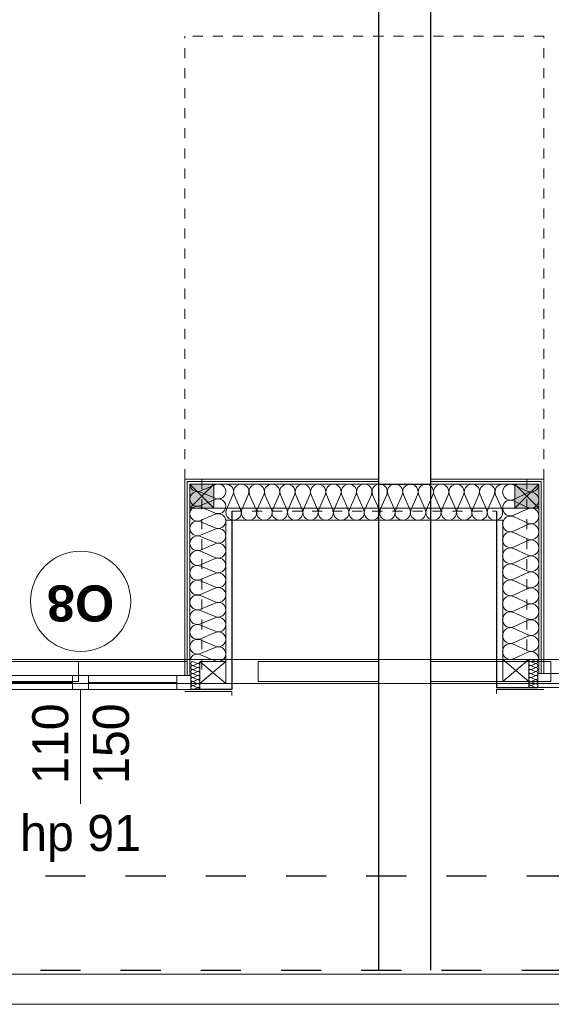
# Model space of a CAD drawing. Extents: x -251948 to -68259, y 37284 to 119967.
# Tile 8 of 41: x -120077 to -117426, y 47414 to 52325. Entities that reach past the tile are written whole.
import ezdxf

# ---------------------------------------------------------------- set-up
doc = ezdxf.new("R2010")
doc.units = 0
doc.header["$MEASUREMENT"] = 0
doc.linetypes.add('Hidden Line', pattern=[100, 50, -50])
doc.linetypes.add('Przerywana', pattern=[400, 200, -200])
doc.layers.add('Arch ocieplenie', color=7, linetype='Continuous')
doc.layers.add('Arch ściany działowe', color=7, linetype='Continuous')
for name, color, linetype, lineweight, true_color in [('Arch ocieplenie_Nr_Pióra__24', 7, 'Continuous', 13, 0x029e21), ('Arch okna_Nr_Pióra__82', 7, 'Continuous', 20, 0xaaaaaa), ('INWENT.ŚCIANY_Nr_Pióra__2', 7, 'Continuous', 13, 0x7f7f7f), ('Inwentaryzacja Konst._Nr_Pióra__3', 7, 'Continuous', 20, 0xff6600)]:
    doc.layers.add(name, color=color, linetype=linetype, lineweight=lineweight, true_color=true_color)
for name, color, linetype, lineweight in [('Arch opisy okien_Nr_Pióra__21', 7, 'Continuous', 13), ('Arch ściany działowe_Nr_Pióra__5', 7, 'Continuous', 13), ('INWENT DACH_Nr_Pióra__21', 7, 'Continuous', 13), ('INWENT ODWODNIENIE_Nr_Pióra__5', 7, 'Continuous', 13), ('INWENT OPISY_Nr_Pióra__21', 7, 'Continuous', 13), ('INWENT. OKNA_Nr_Pióra__21', 7, 'Continuous', 13), ('INWENT.ŚCIANY_Nr_Pióra__1', 7, 'Continuous', 25), ('INWENT.ŚCIANY_Nr_Pióra__20', 1, 'Continuous', 20)]:
    doc.layers.add(name, color=color, linetype=linetype, lineweight=lineweight)
doc.styles.add('GENERATED_STYLE_5', font='txt')
doc.styles.add('GENERATED_STYLE_6', font='arialbd.ttf')

# ---------------------------------------------------------------- blocks, each defined once
blk = doc.blocks.new('Ściana_81', base_point=(-119253.7, 50033.6))
at = {"layer": 'Arch ściany działowe_Nr_Pióra__5', "linetype": 'Continuous'}
for p, q in [((-119253.7, 50033.6), (-119253.7, 49053.6)), ((-119241.2, 49053.6), (-119241.2, 50021.1)), ((-119253.7, 49053.6), (-119241.2, 49053.6))]:
    blk.add_line(p, q, dxfattribs=at)
blk = doc.blocks.new('Ściana_82', base_point=(-119241.2, 50021.1))
at = {"layer": 'Arch ściany działowe_Nr_Pióra__5', "linetype": 'Continuous'}
for p, q in [((-119241.2, 50021.1), (-119241.2, 49053.6)), ((-119228.7, 49053.6), (-119228.7, 50008.6)), ((-119241.2, 49053.6), (-119228.7, 49053.6))]:
    blk.add_line(p, q, dxfattribs=at)
blk = doc.blocks.new('Ściana_83', base_point=(-117463.7, 50033.6))
at = {"layer": 'Arch ściany działowe_Nr_Pióra__5', "linetype": 'Continuous'}
for p, q in [((-117476.2, 50021.1), (-117476.2, 49063.6)), ((-117463.7, 49063.6), (-117463.7, 50033.6)), ((-117476.2, 49063.6), (-117463.7, 49063.6))]:
    blk.add_line(p, q, dxfattribs=at)
blk = doc.blocks.new('Ściana_84', base_point=(-117476.2, 50021.1))
at = {"layer": 'Arch ściany działowe_Nr_Pióra__5', "linetype": 'Continuous'}
for p, q in [((-117488.7, 50008.6), (-117488.7, 49063.6)), ((-117476.2, 49063.6), (-117476.2, 50021.1)), ((-117488.7, 49063.6), (-117476.2, 49063.6))]:
    blk.add_line(p, q, dxfattribs=at)
blk = doc.blocks.new('Ściana_159', base_point=(-118288.7, 50033.6))
at = {"layer": 'Arch ściany działowe_Nr_Pióra__5', "linetype": 'Continuous'}
for p, q in [((-118288.7, 50033.6), (-119253.7, 50033.6)), ((-119241.2, 50021.1), (-118288.7, 50021.1)), ((-118288.7, 50021.1), (-118288.7, 50033.6))]:
    blk.add_line(p, q, dxfattribs=at)
blk = doc.blocks.new('Ściana_160', base_point=(-118288.7, 50021.1))
at = {"layer": 'Arch ściany działowe_Nr_Pióra__5', "linetype": 'Continuous'}
for p, q in [((-118288.7, 50021.1), (-119241.2, 50021.1)), ((-119228.7, 50008.6), (-118288.7, 50008.6)), ((-118288.7, 50008.6), (-118288.7, 50021.1))]:
    blk.add_line(p, q, dxfattribs=at)
blk = doc.blocks.new('Ściana_161', base_point=(-117463.7, 50033.6))
at = {"layer": 'Arch ściany działowe_Nr_Pióra__5', "linetype": 'Continuous'}
for p, q in [((-117463.7, 50033.6), (-118028.7, 50033.6)), ((-118028.7, 50033.6), (-118028.7, 50021.1)), ((-118028.7, 50021.1), (-117476.2, 50021.1))]:
    blk.add_line(p, q, dxfattribs=at)
blk = doc.blocks.new('Ściana_162', base_point=(-117476.2, 50021.1))
at = {"layer": 'Arch ściany działowe_Nr_Pióra__5', "linetype": 'Continuous'}
for p, q in [((-117476.2, 50021.1), (-118028.7, 50021.1)), ((-118028.7, 50021.1), (-118028.7, 50008.6)), ((-118028.7, 50008.6), (-117488.7, 50008.6))]:
    blk.add_line(p, q, dxfattribs=at)
blk = doc.blocks.new('Izolacja cieplna 14_54', base_point=(-119228.7, 49123.6))
at = {"layer": 'Arch ocieplenie_Nr_Pióra__24', "linetype": 'Continuous'}
for p, q in [((-119175.1, 49974.8), (-119102.4, 50005.5)), ((-119102.4, 49938), (-119175.1, 49968.6)), ((-119175.1, 49901.1), (-119102.4, 49931.8)), ((-119102.4, 49864.2), (-119175.1, 49894.9)), ((-119175.1, 49827.3), (-119102.4, 49858)), ((-119102.4, 49790.5), (-119175.1, 49821.1)), ((-119175.1, 49753.6), (-119102.4, 49784.3)), ((-119102.4, 49716.7), (-119175.1, 49747.4)), ((-119175.1, 49679.8), (-119102.4, 49710.5)), ((-119102.4, 49643), (-119175.1, 49673.6)), ((-119175.1, 49606.1), (-119102.4, 49636.8)), ((-119102.4, 49569.2), (-119175.1, 49599.9)), ((-119175.1, 49532.3), (-119102.4, 49563)), ((-119102.4, 49495.5), (-119175.1, 49526.1)), ((-119175.1, 49458.6), (-119102.4, 49489.3)), ((-119102.4, 49421.7), (-119175.1, 49452.4)), ((-119175.1, 49384.8), (-119102.4, 49415.5)), ((-119102.4, 49348), (-119175.1, 49378.6)), ((-119175.1, 49311.1), (-119102.4, 49341.8)), ((-119102.4, 49274.2), (-119175.1, 49304.9)), ((-119175.1, 49237.3), (-119102.4, 49268)), ((-119102.4, 49200.5), (-119175.1, 49231.1)), ((-119175.1, 49163.6), (-119102.4, 49194.3)), ((-119102.4, 49126.7), (-119175.1, 49157.4))]:
    blk.add_line(p, q, dxfattribs=at)
for centre, start_param, end_param in [((-119190.5, 50008.6), 0, 1.983589), ((-119087, 49971.7), 1.158003, 5.125183), ((-119190.5, 49934.9), 4.299595, 8.266774), ((-119087, 49898), 1.158003, 5.125183), ((-119190.5, 49861.1), 4.299595, 8.266774), ((-119087, 49824.2), 1.158003, 5.125183), ((-119190.5, 49787.4), 4.299595, 8.266774), ((-119087, 49750.5), 1.158003, 5.125183), ((-119190.5, 49713.6), 4.299595, 8.266774), ((-119087, 49676.7), 1.158003, 5.125183), ((-119190.5, 49639.9), 4.299595, 8.266774), ((-119087, 49603), 1.158003, 5.125183), ((-119190.5, 49566.1), 4.299595, 8.266774), ((-119087, 49529.2), 1.158003, 5.125183), ((-119190.5, 49492.4), 4.299595, 8.266774), ((-119087, 49455.5), 1.158003, 5.125183), ((-119190.5, 49418.6), 4.299595, 8.266774), ((-119087, 49381.7), 1.158003, 5.125183), ((-119190.5, 49344.9), 4.299595, 8.266774), ((-119087, 49308), 1.158003, 5.125183), ((-119190.5, 49271.1), 4.299595, 8.266774), ((-119087, 49234.2), 1.158003, 5.125183), ((-119190.5, 49197.4), 4.299595, 8.266774), ((-119087, 49160.5), 1.158003, 5.125183), ((-119190.5, 49123.6), 4.299596, 6.283185)]:
    blk.add_ellipse(centre, major_axis=(-38.3, 0), ratio=0.963245, start_param=start_param, end_param=end_param, dxfattribs=at)
blk = doc.blocks.new('Izolacja cieplna 14_55', base_point=(-119178.7, 48983.6))
at = {"layer": 'Arch ocieplenie_Nr_Pióra__24', "linetype": 'Continuous'}
for p, q in [((-119192.1, 49114.4), (-119210.3, 49122.8)), ((-119210.3, 49104.4), (-119192.1, 49112.8)), ((-119192.1, 49094.4), (-119210.3, 49102.8)), ((-119210.3, 49084.4), (-119192.1, 49092.8)), ((-119192.1, 49074.4), (-119210.3, 49082.8)), ((-119210.3, 49064.4), (-119192.1, 49072.8)), ((-119192.1, 49054.4), (-119210.3, 49062.8)), ((-119210.3, 49044.4), (-119192.1, 49052.8)), ((-119192.1, 49034.4), (-119210.3, 49042.8)), ((-119210.3, 49024.4), (-119192.1, 49032.8)), ((-119192.1, 49014.4), (-119210.3, 49022.8)), ((-119210.3, 49004.4), (-119192.1, 49012.8)), ((-119192.1, 48994.4), (-119210.3, 49002.8)), ((-119210.3, 48984.4), (-119192.1, 48992.8))]:
    blk.add_line(p, q, dxfattribs=at)
for centre, start_param, end_param in [((-119214.2, 49113.6), 5.870392, 9.837571), ((-119188.3, 49123.6), 2.7288, 4.712389), ((-119214.2, 49093.6), 5.870392, 9.837571), ((-119214.2, 49073.6), 5.870392, 9.837571), ((-119188.3, 49103.6), 2.7288, 6.695979), ((-119188.3, 49083.6), 2.7288, 6.695979), ((-119188.3, 49063.6), 2.7288, 6.695979), ((-119214.2, 49053.6), 5.870392, 9.837571), ((-119214.2, 49033.6), 5.870392, 9.837571), ((-119214.2, 49013.6), 5.870392, 9.837571), ((-119188.3, 49043.6), 2.7288, 6.695979), ((-119188.3, 49023.6), 2.7288, 6.695979), ((-119214.2, 48993.6), 5.870392, 9.837571), ((-119188.3, 49003.6), 2.7288, 6.695979), ((-119188.3, 48983.6), 4.712389, 6.695979)]:
    blk.add_ellipse(centre, major_axis=(0, 10), ratio=0.957061, start_param=start_param, end_param=end_param, dxfattribs=at)
blk = doc.blocks.new('Izolacja cieplna 14_57', base_point=(-117488.7, 49133.6))
at = {"layer": 'Arch ocieplenie_Nr_Pióra__24', "linetype": 'Continuous'}
for p, q in [((-117542.4, 49972.2), (-117615.1, 50005.3)), ((-117615.1, 49932.4), (-117542.4, 49965.5)), ((-117542.4, 49892.6), (-117615.1, 49925.7)), ((-117615.1, 49852.9), (-117542.4, 49885.9)), ((-117542.4, 49813.1), (-117615.1, 49846.2)), ((-117615.1, 49773.3), (-117542.4, 49806.4)), ((-117542.4, 49733.5), (-117615.1, 49766.6)), ((-117615.1, 49693.8), (-117542.4, 49726.9)), ((-117542.4, 49654), (-117615.1, 49687.1)), ((-117615.1, 49614.2), (-117542.4, 49647.3)), ((-117542.4, 49574.4), (-117615.1, 49607.5)), ((-117615.1, 49534.7), (-117542.4, 49567.8)), ((-117542.4, 49494.9), (-117615.1, 49528)), ((-117615.1, 49455.1), (-117542.4, 49488.2)), ((-117542.4, 49415.4), (-117615.1, 49448.4)), ((-117615.1, 49375.6), (-117542.4, 49408.7)), ((-117542.4, 49335.8), (-117615.1, 49368.9)), ((-117615.1, 49296), (-117542.4, 49329.1)), ((-117542.4, 49256.3), (-117615.1, 49289.4)), ((-117615.1, 49216.5), (-117542.4, 49249.6)), ((-117542.4, 49176.7), (-117615.1, 49209.8)), ((-117615.1, 49136.9), (-117542.4, 49170))]:
    blk.add_line(p, q, dxfattribs=at)
for centre, start_param, end_param in [((-117630.5, 49968.8), 5.870392, 9.837571), ((-117527, 50008.6), 2.7288, 4.712389), ((-117527, 49929.1), 2.7288, 6.695979), ((-117630.5, 49889.3), 5.870392, 9.837571), ((-117527, 49849.5), 2.7288, 6.695979), ((-117630.5, 49809.7), 5.870392, 9.837571), ((-117527, 49770), 2.7288, 6.695979), ((-117630.5, 49730.2), 5.870392, 9.837571), ((-117527, 49690.4), 2.7288, 6.695979), ((-117630.5, 49650.6), 5.870392, 9.837571), ((-117630.5, 49571.1), 5.870392, 9.837571), ((-117527, 49610.9), 2.7288, 6.695979), ((-117527, 49531.3), 2.7288, 6.695979), ((-117630.5, 49491.6), 5.870392, 9.837571), ((-117527, 49451.8), 2.7288, 6.695979), ((-117630.5, 49412), 5.870392, 9.837571), ((-117527, 49372.2), 2.7288, 6.695979), ((-117630.5, 49332.5), 5.870392, 9.837571), ((-117527, 49292.7), 2.7288, 6.695979), ((-117630.5, 49252.9), 5.870392, 9.837571), ((-117630.5, 49173.4), 5.870392, 9.837571), ((-117527, 49213.1), 2.7288, 6.695979), ((-117527, 49133.6), 4.712389, 6.695979)]:
    blk.add_ellipse(centre, major_axis=(0, 39.8), ratio=0.96252, start_param=start_param, end_param=end_param, dxfattribs=at)
blk = doc.blocks.new('Izolacja cieplna 14_60', base_point=(-117538.7, 48993.6))
at = {"layer": 'Arch ocieplenie_Nr_Pióra__24', "linetype": 'Continuous'}
for p, q in [((-117525.3, 49124.4), (-117507.1, 49132.8)), ((-117507.1, 49114.4), (-117525.3, 49122.8)), ((-117525.3, 49104.4), (-117507.1, 49112.8)), ((-117507.1, 49094.4), (-117525.3, 49102.8)), ((-117525.3, 49084.4), (-117507.1, 49092.8)), ((-117507.1, 49074.4), (-117525.3, 49082.8)), ((-117525.3, 49064.4), (-117507.1, 49072.8)), ((-117507.1, 49054.4), (-117525.3, 49062.8)), ((-117525.3, 49044.4), (-117507.1, 49052.8)), ((-117507.1, 49034.4), (-117525.3, 49042.8)), ((-117525.3, 49024.4), (-117507.1, 49032.8)), ((-117507.1, 49014.4), (-117525.3, 49022.8)), ((-117525.3, 49004.4), (-117507.1, 49012.8)), ((-117507.1, 48994.4), (-117525.3, 49002.8))]:
    blk.add_line(p, q, dxfattribs=at)
for centre, start_param, end_param in [((-117529.2, 49113.6), 5.870392, 9.837571), ((-117529.2, 49133.6), 1.570796, 3.554385), ((-117503.3, 49123.6), 2.728799, 6.695979), ((-117529.2, 49093.6), 5.870392, 9.837571), ((-117529.2, 49073.6), 5.870392, 9.837571), ((-117503.3, 49103.6), 2.728799, 6.695979), ((-117503.3, 49083.6), 2.728799, 6.695979), ((-117503.3, 49063.6), 2.728799, 6.695979), ((-117529.2, 49053.6), 5.870392, 9.837571), ((-117529.2, 49033.6), 5.870392, 9.837571), ((-117529.2, 49013.6), 5.870392, 9.837571), ((-117503.3, 49043.6), 2.728799, 6.695979), ((-117503.3, 49023.6), 2.728799, 6.695979), ((-117529.2, 48993.6), 5.870392, 7.853982), ((-117503.3, 49003.6), 2.728799, 6.695979)]:
    blk.add_ellipse(centre, major_axis=(0, 10), ratio=0.957061, start_param=start_param, end_param=end_param, dxfattribs=at)
blk = doc.blocks.new('Izolacja cieplna 14_114', base_point=(-119048.7, 50008.6))
at = {"layer": 'Arch ocieplenie_Nr_Pióra__24', "linetype": 'Continuous'}
for p, q in [((-119045.5, 49882.2), (-119013.6, 49955)), ((-119007.2, 49955), (-118975.3, 49882.2)), ((-118968.9, 49882.2), (-118937, 49955)), ((-118930.5, 49955), (-118898.6, 49882.2)), ((-118892.2, 49882.2), (-118860.3, 49955)), ((-118853.9, 49955), (-118822, 49882.2)), ((-118815.5, 49882.2), (-118783.6, 49955)), ((-118777.2, 49955), (-118745.3, 49882.2)), ((-118738.9, 49882.2), (-118707, 49955)), ((-118700.5, 49955), (-118668.6, 49882.2)), ((-118662.2, 49882.2), (-118630.3, 49955)), ((-118623.9, 49955), (-118592, 49882.2)), ((-118585.5, 49882.2), (-118553.6, 49955)), ((-118547.2, 49955), (-118515.3, 49882.2)), ((-118508.9, 49882.2), (-118477, 49955)), ((-118470.5, 49955), (-118438.6, 49882.2)), ((-118432.2, 49882.2), (-118400.3, 49955)), ((-118393.9, 49955), (-118362, 49882.2)), ((-118355.5, 49882.2), (-118323.6, 49955)), ((-118317.2, 49955), (-118285.3, 49882.2)), ((-118278.9, 49882.2), (-118247, 49955)), ((-118240.5, 49955), (-118208.6, 49882.2)), ((-118202.2, 49882.2), (-118170.3, 49955)), ((-118163.9, 49955), (-118132, 49882.2)), ((-118125.5, 49882.2), (-118093.6, 49955)), ((-118087.2, 49955), (-118055.3, 49882.2)), ((-118048.9, 49882.2), (-118017, 49955)), ((-118010.5, 49955), (-117978.6, 49882.2)), ((-117972.2, 49882.2), (-117940.3, 49955)), ((-117933.9, 49955), (-117902, 49882.2)), ((-117895.5, 49882.2), (-117863.6, 49955)), ((-117857.2, 49955), (-117825.3, 49882.2)), ((-117818.9, 49882.2), (-117787, 49955)), ((-117780.5, 49955), (-117748.6, 49882.2)), ((-117742.2, 49882.2), (-117710.3, 49955)), ((-117703.9, 49955), (-117672, 49882.2))]:
    blk.add_line(p, q, dxfattribs=at)
for centre, start_param, end_param in [((-119048.7, 49970.3), 5.870392, 7.853982), ((-118972.1, 49970.3), 5.870392, 9.837571), ((-118895.4, 49970.3), 5.870392, 9.837571), ((-118818.7, 49970.3), 5.870392, 9.837571), ((-118742.1, 49970.3), 5.870392, 9.837571), ((-118665.4, 49970.3), 5.870392, 9.837571), ((-118588.7, 49970.3), 5.870392, 9.837571), ((-118512.1, 49970.3), 5.870392, 9.837571), ((-118435.4, 49970.3), 5.870392, 9.837571), ((-118358.7, 49970.3), 5.870392, 9.837571), ((-118282.1, 49970.3), 5.870392, 9.837571), ((-118205.4, 49970.3), 5.870392, 9.837571), ((-118128.7, 49970.3), 5.870392, 9.837571), ((-118052.1, 49970.3), 5.870392, 9.837571), ((-117975.4, 49970.3), 5.870392, 9.837571), ((-117898.7, 49970.3), 5.870392, 9.837571), ((-117822.1, 49970.3), 5.870392, 9.837571), ((-117745.4, 49970.3), 5.870392, 9.837571), ((-117668.7, 49970.3), 1.570796, 3.554385), ((-119010.4, 49866.9), 2.728799, 6.695979), ((-118933.7, 49866.9), 2.728799, 6.695979), ((-118857.1, 49866.9), 2.728799, 6.695979), ((-118780.4, 49866.9), 2.728799, 6.695979), ((-118703.7, 49866.9), 2.728799, 6.695979), ((-118627.1, 49866.9), 2.728799, 6.695979), ((-118550.4, 49866.9), 2.728799, 6.695979), ((-118473.7, 49866.9), 2.728799, 6.695979), ((-118397.1, 49866.9), 2.728799, 6.695979), ((-118320.4, 49866.9), 2.728799, 6.695979), ((-118243.7, 49866.9), 2.728799, 6.695979), ((-118167.1, 49866.9), 2.728799, 6.695979), ((-118090.4, 49866.9), 2.728799, 6.695979), ((-118013.7, 49866.9), 2.728799, 6.695979), ((-117937.1, 49866.9), 2.728799, 6.695979), ((-117860.4, 49866.9), 2.728799, 6.695979), ((-117783.7, 49866.9), 2.728799, 6.695979), ((-117707.1, 49866.9), 2.728799, 6.695979)]:
    blk.add_ellipse(centre, major_axis=(38.3, 0), ratio=0.998662, start_param=start_param, end_param=end_param, dxfattribs=at)

msp = doc.modelspace()

# ---------------------------------------------------------------- hatches: boundary and pattern name
at = {"layer": 'Arch okna_Nr_Pióra__82', "linetype": 'Continuous'}
for points in [[(-119228.74, 49888.6), (-119108.74, 49888.6), (-119108.74, 50008.6), (-119228.74, 50008.6)], [(-117608.74, 49888.6), (-117488.74, 49888.6), (-117488.74, 50008.6), (-117608.74, 50008.6)]]:
    msp.add_hatch(color=256, dxfattribs=at).paths.add_polyline_path(points, flags=0)

# ---------------------------------------------------------------- linework, layer by layer
at = {"layer": 'Arch ocieplenie_Nr_Pióra__24', "linetype": 'Continuous'}
for p, q in [((-119048.74, 49123.6), (-119048.74, 49828.6)), ((-119048.74, 49828.6), (-117668.74, 49828.6)), ((-117668.74, 49133.6), (-117668.74, 49828.6)), ((-117538.74, 48993.6), (-117538.74, 49023.6)), ((-119178.74, 48983.6), (-119178.74, 49013.6))]:
    msp.add_line(p, q, dxfattribs=at)
at = {"layer": 'Arch opisy okien_Nr_Pióra__21', "linetype": 'Continuous'}
msp.add_circle((-119773.74, 49423.6), 250, dxfattribs=at)
at = {"layer": 'INWENT DACH_Nr_Pióra__21', "linetype": 'Hidden Line'}
for p, q in [((-119253.74, 50033.6), (-119253.74, 52243.6)), ((-117463.74, 52243.6), (-119253.74, 52243.6)), ((-117463.74, 50033.6), (-117463.74, 52243.6))]:
    msp.add_line(p, q, dxfattribs=at)
at = {"layer": 'INWENT ODWODNIENIE_Nr_Pióra__5', "linetype": 'Continuous'}
for p, q in [((-127128.74, 47563.6), (-115168.74, 47563.6)), ((-127278.74, 47413.6), (-115168.74, 47413.6))]:
    msp.add_line(p, q, dxfattribs=at)
at = {"layer": 'INWENT OPISY_Nr_Pióra__21', "linetype": 'Continuous'}
msp.add_line((-119773.74, 48983.6), (-119773.74, 48413.6), dxfattribs=at)
at = {"layer": 'INWENT. OKNA_Nr_Pióra__21', "linetype": 'Continuous'}
for p, q in [((-119243.74, 49123.6), (-120303.74, 49123.6)), ((-119048.74, 49013.6), (-119178.74, 49123.6)), ((-119048.74, 49123.6), (-119178.74, 49013.6)), ((-119178.74, 49123.6), (-119048.74, 49123.6)), ((-119178.74, 49013.6), (-119178.74, 49123.6)), ((-119048.74, 49123.6), (-119048.74, 49013.6)), ((-117668.74, 49133.6), (-117668.74, 49023.6)), ((-117538.74, 49133.6), (-117668.74, 49133.6)), ((-117668.74, 49133.6), (-117538.74, 49023.6)), ((-117668.74, 49023.6), (-117538.74, 49133.6)), ((-117538.74, 49023.6), (-117538.74, 49133.6)), ((-116413.74, 49133.6), (-117473.74, 49133.6)), ((-120323.74, 49053.6), (-119223.74, 49053.6)), ((-119813.74, 48983.6), (-119813.74, 49053.6)), ((-119733.74, 48983.6), (-119733.74, 49053.6)), ((-119293.74, 48983.6), (-119293.74, 49053.6)), ((-119223.74, 48983.6), (-119223.74, 49053.6)), ((-117668.74, 49023.6), (-117538.74, 49023.6)), ((-117493.74, 49063.6), (-116393.74, 49063.6)), ((-117493.74, 48993.6), (-117493.74, 49063.6)), ((-119223.74, 48983.6), (-120323.74, 48983.6)), ((-119813.74, 49018.6), (-120253.74, 49018.6)), ((-119293.74, 49018.6), (-119733.74, 49018.6)), ((-119048.74, 49013.6), (-119178.74, 49013.6)), ((-116393.74, 48993.6), (-117493.74, 48993.6))]:
    msp.add_line(p, q, dxfattribs=at)
at = {"layer": 'INWENT.ŚCIANY_Nr_Pióra__1', "linetype": 'Continuous'}
for p, q in [((-118028.74, 54743.6), (-118028.74, 47583.6)), ((-118288.74, 52723.6), (-118288.74, 47583.6)), ((-118288.74, 50008.6), (-118028.74, 50008.6)), ((-119018.74, 49873.6), (-119018.74, 48983.6)), ((-117698.74, 49873.6), (-117698.74, 48993.6)), ((-119018.74, 48983.6), (-119223.74, 48983.6)), ((-117698.74, 48993.6), (-117493.74, 48993.6))]:
    msp.add_line(p, q, dxfattribs=at)
at = {"layer": 'INWENT.ŚCIANY_Nr_Pióra__1', "linetype": 'Przerywana'}
for p, q in [((-114548.74, 48053.6), (-126588.74, 48053.6)), ((-126773.74, 47583.6), (-115148.74, 47583.6))]:
    msp.add_line(p, q, dxfattribs=at)
at = {"layer": 'INWENT.ŚCIANY_Nr_Pióra__2', "linetype": 'Hidden Line'}
for p, q in [((-119168.74, 50033.6), (-119168.74, 49053.6)), ((-117548.74, 50033.6), (-117548.74, 49123.6)), ((-119018.74, 49873.6), (-117698.74, 49873.6))]:
    msp.add_line(p, q, dxfattribs=at)
at = {"layer": 'INWENT.ŚCIANY_Nr_Pióra__20', "linetype": 'Continuous'}
for p, q in [((-119253.74, 48973.6), (-119018.74, 48973.6)), ((-119018.74, 48973.6), (-119018.74, 48953.6)), ((-117698.74, 48983.6), (-117698.74, 48963.6)), ((-117463.74, 48983.6), (-117698.74, 48983.6))]:
    msp.add_line(p, q, dxfattribs=at)
at = {"layer": 'Inwentaryzacja Konst._Nr_Pióra__3', "linetype": 'Continuous'}
for p, q in [((-119228.74, 50008.6), (-117488.74, 50008.6)), ((-119228.74, 49888.6), (-119228.74, 50008.6)), ((-119228.74, 50008.6), (-119108.74, 50008.6)), ((-119228.74, 49888.6), (-119108.74, 50008.6)), ((-119108.74, 49888.6), (-119228.74, 50008.6)), ((-119108.74, 50008.6), (-119108.74, 49888.6)), ((-117608.74, 49888.6), (-117608.74, 50008.6)), ((-117608.74, 50008.6), (-117488.74, 50008.6)), ((-117608.74, 49888.6), (-117488.74, 50008.6)), ((-117488.74, 49888.6), (-117608.74, 50008.6)), ((-117488.74, 50008.6), (-117488.74, 49888.6)), ((-117488.74, 49888.6), (-119228.74, 49888.6)), ((-119108.74, 49888.6), (-119228.74, 49888.6)), ((-117488.74, 49888.6), (-117608.74, 49888.6))]:
    msp.add_line(p, q, dxfattribs=at)
at = {"layer": 'Inwentaryzacja Konst._Nr_Pióra__3', "color": 2}
msp.add_lwpolyline([(-125499.06, 49013.6), (-87898.74, 49013.6), (-87898.74, 49133.6), (-125499.06, 49133.6)], close=True, dxfattribs=at)
at = {"layer": 'Inwentaryzacja Konst._Nr_Pióra__3', "color": 1}
for points in [[(-120384.06, 49123.6), (-119784.06, 49123.6), (-119784.06, 49023.6), (-120384.06, 49023.6)], [(-118888.74, 49123.6), (-118288.74, 49123.6), (-118288.74, 49023.6), (-118888.74, 49023.6)], [(-118028.74, 49123.6), (-117428.74, 49123.6), (-117428.74, 49023.6), (-118028.74, 49023.6)]]:
    msp.add_lwpolyline(points, close=True, dxfattribs=at)

# ---------------------------------------------------------------- block references
at = {"layer": 'Arch ocieplenie', "color": 104, "linetype": 'Continuous', "lineweight": 20, "true_color": 0x029e21}
for name, p in [('Izolacja cieplna 14_54', (-119228.74, 49123.6)), ('Izolacja cieplna 14_114', (-119048.74, 50008.6)), ('Izolacja cieplna 14_57', (-117488.74, 49133.6)), ('Izolacja cieplna 14_55', (-119178.74, 48983.6)), ('Izolacja cieplna 14_60', (-117538.74, 48993.6))]:
    msp.add_blockref(name, p, dxfattribs=at)
at = {"layer": 'Arch ściany działowe'}
for name, p in [('Ściana_81', (-119253.74, 50033.6)), ('Ściana_159', (-118288.74, 50033.6)), ('Ściana_82', (-119241.24, 50021.1)), ('Ściana_160', (-118288.74, 50021.1)), ('Ściana_161', (-117463.74, 50033.6)), ('Ściana_162', (-117476.24, 50021.1)), ('Ściana_84', (-117476.24, 50021.1)), ('Ściana_83', (-117463.74, 50033.6))]:
    msp.add_blockref(name, p, dxfattribs=at)

# ---------------------------------------------------------------- texts
at = {"layer": 'Arch opisy okien_Nr_Pióra__21', "linetype": 'Continuous', "insert": (-119773.74, 49323.32), "char_height": 180, "attachment_point": 2, "rotation": 180, "style": 'GENERATED_STYLE_6'}
msp.add_mtext('{O8}', dxfattribs=at)
at = {"layer": 'INWENT OPISY_Nr_Pióra__21', "linetype": 'Continuous', "insert": (-120014.94, 48713.6), "char_height": 180, "width": 1346.3341, "attachment_point": 2, "rotation": 90, "line_spacing_factor": 1.008452, "style": 'GENERATED_STYLE_5'}
msp.add_mtext('{110\\P150}', dxfattribs=at)
at = {"layer": 'INWENT OPISY_Nr_Pióra__21', "linetype": 'Continuous', "insert": (-119773.74, 48358.33), "char_height": 180, "attachment_point": 2, "style": 'GENERATED_STYLE_5'}
msp.add_mtext('{hp 91}', dxfattribs=at)

doc.saveas('drawing.dxf')
